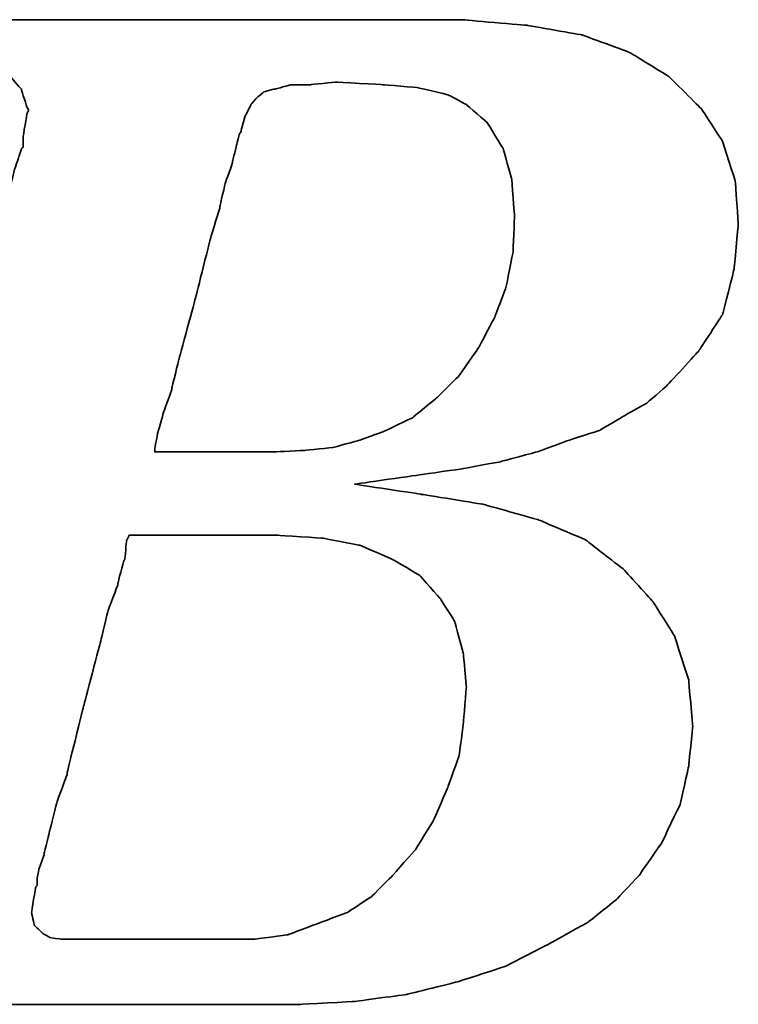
# Model space of a CAD drawing. Extents: x 17 to 125, y 17 to 89.
# Tile 29 of 48: x 100.96 to 101.904, y 58.366 to 59.66. Entities that reach past the tile are written whole.
import ezdxf

# ---------------------------------------------------------------- set-up
doc = ezdxf.new("R2010")
doc.units = 0
doc.header["$MEASUREMENT"] = 0
doc.layers.add('DIM', color=4, linetype='CONTINUOUS')
doc.layers.add('layer 1', color=7, linetype='CONTINUOUS')

# ---------------------------------------------------------------- blocks, each defined once
blk = doc.blocks.new('TBI MOTION logo(完整正式版)')
at = {"layer": 'layer 1', "color": 22, "lineweight": 35}
for points, knots in [([(-64.65375, -6.86375), (-64.65375, -6.86375), (-64.84375, -7.29625), (-64.84375, -7.29625), (-64.84375, -7.29625), (-64.84375, -7.29625), (-64.86875, -7.34375), (-64.86875, -7.34375), (-64.86875, -7.34375), (-64.86875, -7.34375), (-64.86875, -7.36875), (-64.86875, -7.36875), (-64.86875, -7.36875), (-64.86875, -7.36875), (-65.15375, -7.65375), (-65.15375, -7.65375), (-65.15375, -7.65375), (-65.15375, -7.65375), (-65.17875, -7.65375), (-65.17875, -7.65375), (-65.17875, -7.65375), (-65.17875, -7.65375), (-65.20375, -7.67875), (-65.20375, -7.67875), (-65.20375, -7.67875), (-65.20375, -7.67875), (-65.58875, -7.87125), (-65.58875, -7.87125), (-65.58875, -7.87125), (-65.58875, -7.87125), (-65.63375, -7.87125), (-65.63375, -7.87125), (-65.63375, -7.87125), (-65.63375, -7.87125), (-65.65875, -7.89375), (-65.65875, -7.89375), (-65.65875, -7.89375), (-65.65875, -7.89375), (-66.09375, -7.94375), (-66.09375, -7.94375), (-66.09375, -7.94375), (-66.09375, -7.94375), (-66.11375, -7.94375), (-66.11375, -7.94375), (-66.11375, -7.94375), (-66.11375, -7.94375), (-66.16375, -7.94375), (-66.16375, -7.94375), (-66.16375, -7.94375), (-66.16375, -7.94375), (-66.30875, -7.94375), (-66.30875, -7.94375), (-66.30875, -7.94375), (-66.30875, -7.94375), (-66.69375, -7.94375), (-66.69375, -7.94375), (-66.69375, -7.94375), (-66.69375, -7.94375), (-67.07375, -7.94375), (-67.07375, -7.94375), (-67.07375, -7.94375), (-67.07375, -7.94375), (-67.12375, -7.94375), (-67.12375, -7.94375), (-67.12375, -7.94375), (-67.12375, -7.94375), (-67.12375, -7.96625), (-67.12375, -7.96625), (-67.12375, -7.96625), (-67.12375, -7.96625), (-67.14875, -7.99125), (-67.14875, -7.99125), (-67.14875, -7.99125), (-67.14875, -7.99125), (-67.24375, -8.34875), (-67.24375, -8.34875), (-67.24375, -8.34875), (-67.24375, -8.34875), (-67.31375, -8.68625), (-67.31375, -8.68625), (-67.31375, -8.68625), (-67.31375, -8.68625), (-67.26875, -8.68625), (-67.26875, -8.68625), (-67.26875, -8.68625), (-67.26875, -8.68625), (-67.07375, -8.68625), (-67.07375, -8.68625), (-67.07375, -8.68625), (-67.07375, -8.68625), (-66.54875, -8.68625), (-66.54875, -8.68625), (-66.54875, -8.68625), (-66.54875, -8.68625), (-65.82625, -8.68625), (-65.82625, -8.68625), (-65.82625, -8.68625), (-65.82625, -8.68625), (-65.01375, -8.68625), (-65.01375, -8.68625), (-65.01375, -8.68625), (-65.01375, -8.68625), (-64.05375, -8.68625), (-64.05375, -8.68625), (-64.05375, -8.68625), (-64.05375, -8.68625), (-62.08375, -8.68625), (-62.08375, -8.68625), (-62.08375, -8.68625), (-62.08375, -8.68625), (-60.06875, -8.68625), (-60.06875, -8.68625), (-60.06875, -8.68625), (-60.06875, -8.68625), (-59.10875, -8.68625), (-59.10875, -8.68625), (-59.10875, -8.68625), (-59.10875, -8.68625), (-58.29375, -8.68625), (-58.29375, -8.68625), (-58.29375, -8.68625), (-58.29375, -8.68625), (-57.57375, -8.68625), (-57.57375, -8.68625), (-57.57375, -8.68625), (-57.57375, -8.68625), (-57.04875, -8.68625), (-57.04875, -8.68625), (-57.04875, -8.68625), (-57.04875, -8.68625), (-56.85375, -8.68625), (-56.85375, -8.68625), (-56.85375, -8.68625), (-56.85375, -8.68625), (-56.70875, -8.68625), (-56.70875, -8.68625), (-56.70875, -8.68625), (-56.70875, -8.68625), (-56.61375, -8.68625), (-56.61375, -8.68625), (-56.61375, -8.68625), (-56.61375, -8.68625), (-56.56875, -8.68625), (-56.56875, -8.68625), (-56.56875, -8.68625), (-56.56875, -8.68625), (-55.65375, -8.63875), (-55.65375, -8.63875), (-55.65375, -8.63875), (-55.65375, -8.63875), (-54.76875, -8.51875), (-54.76875, -8.51875), (-54.76875, -8.51875), (-54.76875, -8.51875), (-53.90375, -8.30375), (-53.90375, -8.30375), (-53.90375, -8.30375), (-53.90375, -8.30375), (-53.08875, -8.03875), (-53.08875, -8.03875), (-53.08875, -8.03875), (-53.08875, -8.03875), (-52.34375, -7.65375), (-52.34375, -7.65375), (-52.34375, -7.65375), (-52.34375, -7.65375), (-51.69875, -7.29625), (-51.69875, -7.29625), (-51.69875, -7.29625), (-51.69875, -7.29625), (-51.21875, -6.91125), (-51.21875, -6.91125), (-51.21875, -6.91125), (-51.21875, -6.91125), (-50.83375, -6.50375), (-50.83375, -6.50375), (-50.83375, -6.50375), (-50.83375, -6.50375), (-50.44875, -5.94875), (-50.44875, -5.94875), (-50.44875, -5.94875), (-50.44875, -5.94875), (-50.13875, -5.30375), (-50.13875, -5.30375), (-50.13875, -5.30375), (-50.13875, -5.30375), (-49.99375, -4.65375), (-49.99375, -4.65375), (-49.99375, -4.65375), (-49.99375, -4.65375), (-49.92375, -3.98375), (-49.92375, -3.98375), (-49.92375, -3.98375), (-49.92375, -3.98375), (-49.99375, -3.19374), (-49.99375, -3.19374), (-49.99375, -3.19374), (-49.99375, -3.19374), (-50.23374, -2.44874), (-50.23374, -2.44874), (-50.23374, -2.44874), (-50.23374, -2.44874), (-50.59375, -1.87374), (-50.59375, -1.87374), (-50.59375, -1.87374), (-50.59375, -1.87374), (-51.09875, -1.31874), (-51.09875, -1.31874), (-51.09875, -1.31874), (-51.09875, -1.31874), (-51.74375, -0.81875), (-51.74375, -0.81875), (-51.74375, -0.81875), (-51.74375, -0.81875), (-52.53875, -0.48125), (-52.53875, -0.48125), (-52.53875, -0.48125), (-52.53875, -0.48125), (-53.47375, -0.21875), (-53.47375, -0.21875), (-53.47375, -0.21875), (-53.47375, -0.21875), (-54.52875, -0.04874), (-54.52875, -0.04874), (-54.52875, -0.04874), (-54.52875, -0.04874), (-55.65375, 0.12125), (-55.65375, 0.12125), (-55.65375, 0.12125), (-55.65375, 0.12125), (-54.50375, 0.28624), (-54.50375, 0.28624), (-54.50375, 0.28624), (-54.50375, 0.28624), (-53.83375, 0.38124), (-53.83375, 0.38124), (-53.83375, 0.38124), (-53.83375, 0.38124), (-53.18375, 0.50125), (-53.18375, 0.50125), (-53.18375, 0.50125), (-53.18375, 0.50125), (-52.55875, 0.66874), (-52.55875, 0.66874), (-52.55875, 0.66874), (-52.55875, 0.66874), (-52.03375, 0.86124), (-52.03375, 0.86124), (-52.03375, 0.86124), (-52.03375, 0.86124), (-51.50374, 1.03124), (-51.50374, 1.03124), (-51.50374, 1.03124), (-51.50374, 1.03124), (-51.09875, 1.27125), (-51.09875, 1.27125), (-51.09875, 1.27125), (-51.09875, 1.27125), (-50.71375, 1.48624), (-50.71375, 1.48624), (-50.71375, 1.48624), (-50.71375, 1.48624), (-50.37625, 1.77625), (-50.37625, 1.77625), (-50.37625, 1.77625), (-50.37625, 1.77625), (-49.82375, 2.37625), (-49.82375, 2.37625), (-49.82375, 2.37625), (-49.82375, 2.37625), (-49.41875, 2.99625), (-49.41875, 2.99625), (-49.41875, 2.99625), (-49.41875, 2.99625), (-49.22375, 3.76625), (-49.22375, 3.76625), (-49.22375, 3.76625), (-49.22375, 3.76625), (-49.15375, 4.50874), (-49.15375, 4.50874), (-49.15375, 4.50874), (-49.15375, 4.50874), (-49.20375, 5.25125), (-49.20375, 5.25125), (-49.20375, 5.25125), (-49.20375, 5.25125), (-49.41875, 5.92625), (-49.41875, 5.92625), (-49.41875, 5.92625), (-49.41875, 5.92625), (-49.77875, 6.47625), (-49.77875, 6.47625), (-49.77875, 6.47625), (-49.77875, 6.47625), (-50.33125, 7.02624), (-50.33125, 7.02624), (-50.33125, 7.02624), (-50.33125, 7.02624), (-51.00125, 7.43625), (-51.00125, 7.43625), (-51.00125, 7.43625), (-51.00125, 7.43625), (-51.79375, 7.72625), (-51.79375, 7.72625), (-51.79375, 7.72625), (-51.79375, 7.72625), (-52.72875, 7.89124), (-52.72875, 7.89124), (-52.72875, 7.89124), (-52.72875, 7.89124), (-53.83375, 7.98625), (-53.83375, 7.98625), (-53.83375, 7.98625), (-53.83375, 7.98625), (-53.92875, 7.98625), (-53.92875, 7.98625), (-53.92875, 7.98625), (-53.92875, 7.98625), (-54.26375, 7.98625), (-54.26375, 7.98625), (-54.26375, 7.98625), (-54.26375, 7.98625), (-54.74375, 7.98625), (-54.74375, 7.98625), (-54.74375, 7.98625), (-54.74375, 7.98625), (-55.36875, 7.98625), (-55.36875, 7.98625), (-55.36875, 7.98625), (-55.36875, 7.98625), (-56.13375, 7.98625), (-56.13375, 7.98625), (-56.13375, 7.98625), (-56.13375, 7.98625), (-56.94875, 7.98625), (-56.94875, 7.98625), (-56.94875, 7.98625), (-56.94875, 7.98625), (-58.77625, 7.98625), (-58.77625, 7.98625), (-58.77625, 7.98625), (-58.77625, 7.98625), (-60.59875, 7.98625), (-60.59875, 7.98625), (-60.59875, 7.98625), (-60.59875, 7.98625), (-61.41375, 7.98625), (-61.41375, 7.98625), (-61.41375, 7.98625), (-61.41375, 7.98625), (-62.17875, 7.98625), (-62.17875, 7.98625), (-62.17875, 7.98625), (-62.17875, 7.98625), (-62.80375, 7.98625), (-62.80375, 7.98625), (-62.80375, 7.98625), (-62.80375, 7.98625), (-63.30625, 7.98625), (-63.30625, 7.98625), (-63.30625, 7.98625), (-63.30625, 7.98625), (-63.57375, 7.98625), (-63.57375, 7.98625), (-63.57375, 7.98625), (-63.57375, 7.98625), (-63.57375, 7.96375), (-63.57375, 7.96375), (-63.57375, 7.96375), (-63.57375, 7.96375), (-63.59875, 7.94125), (-63.59875, 7.94125), (-63.59875, 7.94125), (-63.59875, 7.94125), (-63.69375, 7.55625), (-63.69375, 7.55625), (-63.69375, 7.55625), (-63.69375, 7.55625), (-63.76375, 7.24624), (-63.76375, 7.24624), (-63.76375, 7.24624), (-63.76375, 7.24624), (-63.23875, 7.24624), (-63.23875, 7.24624), (-63.23875, 7.24624), (-63.23875, 7.24624), (-62.75875, 7.24624), (-62.75875, 7.24624), (-62.75875, 7.24624), (-62.75875, 7.24624), (-62.61125, 7.24624), (-62.61125, 7.24624), (-62.61125, 7.24624), (-62.61125, 7.24624), (-62.56625, 7.24624), (-62.56625, 7.24624), (-62.56625, 7.24624), (-62.56625, 7.24624), (-62.22875, 7.24624), (-62.22875, 7.24624), (-62.22875, 7.24624), (-62.22875, 7.24624), (-62.20375, 7.24624), (-62.20375, 7.24624), (-62.20375, 7.24624), (-62.20375, 7.24624), (-62.17875, 7.21875), (-62.17875, 7.21875), (-62.17875, 7.21875), (-62.17875, 7.21875), (-61.96375, 7.17125), (-61.96375, 7.17125), (-61.96375, 7.17125), (-61.96375, 7.17125), (-61.72375, 7.12624), (-61.72375, 7.12624), (-61.72375, 7.12624), (-61.72375, 7.12624), (-61.70375, 7.12624), (-61.70375, 7.12624), (-61.70375, 7.12624), (-61.70375, 7.12624), (-61.55875, 7.07624), (-61.55875, 7.07624), (-61.55875, 7.07624), (-61.55875, 7.07624), (-61.50875, 7.07624), (-61.50875, 7.07624), (-61.50875, 7.07624), (-61.50875, 7.07624), (-61.48375, 7.02624), (-61.48375, 7.02624), (-61.48375, 7.02624), (-61.48375, 7.02624), (-61.31875, 6.83375), (-61.31875, 6.83375), (-61.31875, 6.83375), (-61.31875, 6.83375), (-61.29375, 6.81125), (-61.29375, 6.81125), (-61.29375, 6.81125), (-61.29375, 6.81125), (-61.29375, 6.78625), (-61.29375, 6.78625), (-61.29375, 6.78625), (-61.29375, 6.78625), (-61.19875, 6.50124), (-61.19875, 6.50124), (-61.19875, 6.50124), (-61.19875, 6.50124), (-61.17375, 6.45124), (-61.17375, 6.45124), (-61.17375, 6.45124), (-61.17375, 6.45124), (-61.19875, 6.40625), (-61.19875, 6.40625), (-61.19875, 6.40625), (-61.19875, 6.40625), (-61.26875, 5.99624), (-61.26875, 5.99624), (-61.26875, 5.99624), (-61.26875, 5.99624), (-61.26875, 5.85125), (-61.26875, 5.85125), (-61.26875, 5.85125), (-61.26875, 5.85125), (-61.26875, 5.82625), (-61.26875, 5.82625), (-61.26875, 5.82625), (-61.26875, 5.82625), (-61.29375, 5.80625), (-61.29375, 5.80625), (-61.29375, 5.80625), (-61.29375, 5.80625), (-61.34125, 5.66125), (-61.34125, 5.66125), (-61.34125, 5.66125), (-61.34125, 5.66125), (-61.41375, 5.44625), (-61.41375, 5.44625), (-61.41375, 5.44625), (-61.41375, 5.44625), (-61.48375, 5.15625), (-61.48375, 5.15625), (-61.48375, 5.15625), (-61.48375, 5.15625), (-61.58375, 4.82124), (-61.58375, 4.82124), (-61.58375, 4.82124), (-61.58375, 4.82124), (-61.79875, 4.00375), (-61.79875, 4.00375), (-61.79875, 4.00375), (-61.79875, 4.00375), (-62.05875, 2.99625), (-62.05875, 2.99625), (-62.05875, 2.99625), (-62.05875, 2.99625), (-62.34875, 1.91625), (-62.34875, 1.91625), (-62.34875, 1.91625), (-62.34875, 1.91625), (-62.97375, -0.41124), (-62.97375, -0.41124), (-62.97375, -0.41124), (-62.97375, -0.41124), (-63.59875, -2.75875), (-63.59875, -2.75875), (-63.59875, -2.75875), (-63.59875, -2.75875), (-63.88375, -3.86374), (-63.88375, -3.86374), (-63.88375, -3.86374), (-63.88375, -3.86374), (-64.14875, -4.82374), (-64.14875, -4.82374), (-64.14875, -4.82374), (-64.14875, -4.82374), (-64.36375, -5.64125), (-64.36375, -5.64125), (-64.36375, -5.64125), (-64.36375, -5.64125), (-64.43625, -5.97625), (-64.43625, -5.97625), (-64.43625, -5.97625), (-64.43625, -5.97625), (-64.50875, -6.28625), (-64.50875, -6.28625), (-64.50875, -6.28625), (-64.50875, -6.28625), (-64.50875, -6.30875), (-64.50875, -6.30875), (-64.50875, -6.30875), (-64.50875, -6.30875), (-64.57875, -6.50375), (-64.57875, -6.50375), (-64.57875, -6.50375), (-64.57875, -6.50375), (-64.62875, -6.69625), (-64.62875, -6.69625), (-64.62875, -6.69625), (-64.62875, -6.69625), (-64.62875, -6.76875), (-64.62875, -6.76875), (-64.62875, -6.76875), (-64.62875, -6.76875), (-64.62875, -6.81375), (-64.62875, -6.81375), (-64.62875, -6.81375), (-64.62875, -6.81375), (-64.62875, -6.83875), (-64.62875, -6.83875), (-64.62875, -6.83875), (-64.62875, -6.83875), (-64.65375, -6.86375), (-64.65375, -6.86375)], [0, 0, 0, 0, 0.00719424, 0.00719424, 0.00719424, 0.00719425, 0.01438849, 0.01438849, 0.01438849, 0.0143885, 0.02158273, 0.02158273, 0.02158273, 0.02158274, 0.02877698, 0.02877698, 0.02877698, 0.02877699, 0.03597122, 0.03597122, 0.03597122, 0.03597123, 0.04316547, 0.04316547, 0.04316547, 0.04316548, 0.05035971, 0.05035971, 0.05035971, 0.05035972, 0.05755396, 0.05755396, 0.05755396, 0.05755397, 0.0647482, 0.0647482, 0.0647482, 0.06474821, 0.07194245, 0.07194245, 0.07194245, 0.07194246, 0.07913669, 0.07913669, 0.07913669, 0.0791367, 0.08633094, 0.08633094, 0.08633094, 0.08633095, 0.09352518, 0.09352518, 0.09352518, 0.09352519, 0.10071942, 0.10071942, 0.10071942, 0.10071943, 0.10791367, 0.10791367, 0.10791367, 0.10791368, 0.11510791, 0.11510791, 0.11510791, 0.11510792, 0.12230216, 0.12230216, 0.12230216, 0.12230217, 0.1294964, 0.1294964, 0.1294964, 0.12949641, 0.13669065, 0.13669065, 0.13669065, 0.13669066, 0.14388489, 0.14388489, 0.14388489, 0.1438849, 0.15107914, 0.15107914, 0.15107914, 0.15107915, 0.15827338, 0.15827338, 0.15827338, 0.15827339, 0.16546763, 0.16546763, 0.16546763, 0.16546764, 0.17266187, 0.17266187, 0.17266187, 0.17266188, 0.17985612, 0.17985612, 0.17985612, 0.17985613, 0.18705036, 0.18705036, 0.18705036, 0.18705037, 0.1942446, 0.1942446, 0.1942446, 0.19424461, 0.20143885, 0.20143885, 0.20143885, 0.20143886, 0.20863309, 0.20863309, 0.20863309, 0.2086331, 0.21582734, 0.21582734, 0.21582734, 0.21582735, 0.22302158, 0.22302158, 0.22302158, 0.22302159, 0.23021583, 0.23021583, 0.23021583, 0.23021584, 0.23741007, 0.23741007, 0.23741007, 0.23741008, 0.24460432, 0.24460432, 0.24460432, 0.24460433, 0.25179856, 0.25179856, 0.25179856, 0.25179857, 0.25899281, 0.25899281, 0.25899281, 0.25899282, 0.26618705, 0.26618705, 0.26618705, 0.26618706, 0.27338129, 0.27338129, 0.27338129, 0.2733813, 0.28057554, 0.28057554, 0.28057554, 0.28057555, 0.28776978, 0.28776978, 0.28776978, 0.28776979, 0.29496403, 0.29496403, 0.29496403, 0.29496404, 0.30215827, 0.30215827, 0.30215827, 0.30215828, 0.30935252, 0.30935252, 0.30935252, 0.30935253, 0.31654676, 0.31654676, 0.31654676, 0.31654677, 0.32374101, 0.32374101, 0.32374101, 0.32374102, 0.33093525, 0.33093525, 0.33093525, 0.33093526, 0.3381295, 0.3381295, 0.3381295, 0.33812951, 0.34532374, 0.34532374, 0.34532374, 0.34532375, 0.35251799, 0.35251799, 0.35251799, 0.352518, 0.35971223, 0.35971223, 0.35971223, 0.35971224, 0.36690647, 0.36690647, 0.36690647, 0.36690648, 0.37410072, 0.37410072, 0.37410072, 0.37410073, 0.38129496, 0.38129496, 0.38129496, 0.38129497, 0.38848921, 0.38848921, 0.38848921, 0.38848922, 0.39568345, 0.39568345, 0.39568345, 0.39568346, 0.4028777, 0.4028777, 0.4028777, 0.40287771, 0.41007194, 0.41007194, 0.41007194, 0.41007195, 0.41726619, 0.41726619, 0.41726619, 0.4172662, 0.42446043, 0.42446043, 0.42446043, 0.42446044, 0.43165468, 0.43165468, 0.43165468, 0.43165469, 0.43884892, 0.43884892, 0.43884892, 0.43884893, 0.44604317, 0.44604317, 0.44604317, 0.44604318, 0.45323741, 0.45323741, 0.45323741, 0.45323742, 0.46043165, 0.46043165, 0.46043165, 0.46043166, 0.4676259, 0.4676259, 0.4676259, 0.46762591, 0.47482014, 0.47482014, 0.47482014, 0.47482015, 0.48201439, 0.48201439, 0.48201439, 0.4820144, 0.48920863, 0.48920863, 0.48920863, 0.48920864, 0.49640288, 0.49640288, 0.49640288, 0.49640289, 0.50359712, 0.50359712, 0.50359712, 0.50359713, 0.51079137, 0.51079137, 0.51079137, 0.51079138, 0.51798561, 0.51798561, 0.51798561, 0.51798562, 0.52517986, 0.52517986, 0.52517986, 0.52517987, 0.5323741, 0.5323741, 0.5323741, 0.53237411, 0.53956835, 0.53956835, 0.53956835, 0.53956836, 0.54676259, 0.54676259, 0.54676259, 0.5467626, 0.55395683, 0.55395683, 0.55395683, 0.55395684, 0.56115108, 0.56115108, 0.56115108, 0.56115109, 0.56834532, 0.56834532, 0.56834532, 0.56834533, 0.57553957, 0.57553957, 0.57553957, 0.57553958, 0.58273381, 0.58273381, 0.58273381, 0.58273382, 0.58992806, 0.58992806, 0.58992806, 0.58992807, 0.5971223, 0.5971223, 0.5971223, 0.59712231, 0.60431655, 0.60431655, 0.60431655, 0.60431656, 0.61151079, 0.61151079, 0.61151079, 0.6115108, 0.61870504, 0.61870504, 0.61870504, 0.61870505, 0.62589928, 0.62589928, 0.62589928, 0.62589929, 0.63309353, 0.63309353, 0.63309353, 0.63309354, 0.64028777, 0.64028777, 0.64028777, 0.64028778, 0.64748201, 0.64748201, 0.64748201, 0.64748202, 0.65467626, 0.65467626, 0.65467626, 0.65467627, 0.6618705, 0.6618705, 0.6618705, 0.66187051, 0.66906475, 0.66906475, 0.66906475, 0.66906476, 0.67625899, 0.67625899, 0.67625899, 0.676259, 0.68345324, 0.68345324, 0.68345324, 0.68345325, 0.69064748, 0.69064748, 0.69064748, 0.69064749, 0.69784173, 0.69784173, 0.69784173, 0.69784174, 0.70503597, 0.70503597, 0.70503597, 0.70503598, 0.71223022, 0.71223022, 0.71223022, 0.71223023, 0.71942446, 0.71942446, 0.71942446, 0.71942447, 0.72661871, 0.72661871, 0.72661871, 0.72661872, 0.73381295, 0.73381295, 0.73381295, 0.73381296, 0.74100719, 0.74100719, 0.74100719, 0.7410072, 0.74820144, 0.74820144, 0.74820144, 0.74820145, 0.75539568, 0.75539568, 0.75539568, 0.75539569, 0.76258993, 0.76258993, 0.76258993, 0.76258994, 0.76978417, 0.76978417, 0.76978417, 0.76978418, 0.77697842, 0.77697842, 0.77697842, 0.77697843, 0.78417266, 0.78417266, 0.78417266, 0.78417267, 0.79136691, 0.79136691, 0.79136691, 0.79136692, 0.79856115, 0.79856115, 0.79856115, 0.79856116, 0.8057554, 0.8057554, 0.8057554, 0.80575541, 0.81294964, 0.81294964, 0.81294964, 0.81294965, 0.82014388, 0.82014388, 0.82014388, 0.82014389, 0.82733813, 0.82733813, 0.82733813, 0.82733814, 0.83453237, 0.83453237, 0.83453237, 0.83453238, 0.84172662, 0.84172662, 0.84172662, 0.84172663, 0.84892086, 0.84892086, 0.84892086, 0.84892087, 0.85611511, 0.85611511, 0.85611511, 0.85611512, 0.86330935, 0.86330935, 0.86330935, 0.86330936, 0.8705036, 0.8705036, 0.8705036, 0.87050361, 0.87769784, 0.87769784, 0.87769784, 0.87769785, 0.88489209, 0.88489209, 0.88489209, 0.8848921, 0.89208633, 0.89208633, 0.89208633, 0.89208634, 0.89928058, 0.89928058, 0.89928058, 0.89928059, 0.90647482, 0.90647482, 0.90647482, 0.90647483, 0.91366906, 0.91366906, 0.91366906, 0.91366907, 0.92086331, 0.92086331, 0.92086331, 0.92086332, 0.92805755, 0.92805755, 0.92805755, 0.92805756, 0.9352518, 0.9352518, 0.9352518, 0.93525181, 0.94244604, 0.94244604, 0.94244604, 0.94244605, 0.94964029, 0.94964029, 0.94964029, 0.9496403, 0.95683453, 0.95683453, 0.95683453, 0.95683454, 0.96402878, 0.96402878, 0.96402878, 0.96402879, 0.97122302, 0.97122302, 0.97122302, 0.97122303, 0.97841727, 0.97841727, 0.97841727, 0.97841728, 0.98561151, 0.98561151, 0.98561151, 0.98561152, 0.99280576, 0.99280576, 0.99280576, 0.99280577, 1, 1, 1, 1]), ([(-57.50375, 6.35625), (-57.50375, 6.35625), (-57.57375, 6.11625), (-57.57375, 6.11625), (-57.57375, 6.11625), (-57.57375, 6.11625), (-57.57375, 6.09125), (-57.57375, 6.09125), (-57.57375, 6.09125), (-57.57375, 6.09125), (-57.59875, 6.06625), (-57.59875, 6.06625), (-57.59875, 6.06625), (-57.59875, 6.06625), (-57.64875, 5.87625), (-57.64875, 5.87625), (-57.64875, 5.87625), (-57.64875, 5.87625), (-57.71875, 5.58875), (-57.71875, 5.58875), (-57.71875, 5.58875), (-57.71875, 5.58875), (-57.71875, 5.56625), (-57.71875, 5.56625), (-57.71875, 5.56625), (-57.71875, 5.56625), (-57.83875, 5.23125), (-57.83875, 5.23125), (-57.83875, 5.23125), (-57.83875, 5.23125), (-57.93625, 4.82124), (-57.93625, 4.82124), (-57.93625, 4.82124), (-57.93625, 4.82124), (-57.93625, 4.79624), (-57.93625, 4.79624), (-57.93625, 4.79624), (-57.93625, 4.79624), (-58.07875, 4.34125), (-58.07875, 4.34125), (-58.07875, 4.34125), (-58.07875, 4.34125), (-58.34375, 3.28625), (-58.34375, 3.28625), (-58.34375, 3.28625), (-58.34375, 3.28625), (-58.62875, 2.23124), (-58.62875, 2.23124), (-58.62875, 2.23124), (-58.62875, 2.23124), (-58.74875, 1.75125), (-58.74875, 1.75125), (-58.74875, 1.75125), (-58.74875, 1.75125), (-58.74875, 1.72625), (-58.74875, 1.72625), (-58.74875, 1.72625), (-58.74875, 1.72625), (-58.89375, 1.31625), (-58.89375, 1.31625), (-58.89375, 1.31625), (-58.89375, 1.31625), (-58.98875, 0.98124), (-58.98875, 0.98124), (-58.98875, 0.98124), (-58.98875, 0.98124), (-59.03875, 0.71625), (-59.03875, 0.71625), (-59.03875, 0.71625), (-59.03875, 0.71625), (-59.03875, 0.66874), (-59.03875, 0.66874), (-59.03875, 0.66874), (-59.03875, 0.66874), (-58.91875, 0.66874), (-58.91875, 0.66874), (-58.91875, 0.66874), (-58.91875, 0.66874), (-58.53375, 0.66874), (-58.53375, 0.66874), (-58.53375, 0.66874), (-58.53375, 0.66874), (-58.10375, 0.66874), (-58.10375, 0.66874), (-58.10375, 0.66874), (-58.10375, 0.66874), (-57.66875, 0.66874), (-57.66875, 0.66874), (-57.66875, 0.66874), (-57.66875, 0.66874), (-57.33375, 0.66874), (-57.33375, 0.66874), (-57.33375, 0.66874), (-57.33375, 0.66874), (-57.09375, 0.66874), (-57.09375, 0.66874), (-57.09375, 0.66874), (-57.09375, 0.66874), (-56.99875, 0.66874), (-56.99875, 0.66874), (-56.99875, 0.66874), (-56.99875, 0.66874), (-56.49375, 0.69374), (-56.49375, 0.69374), (-56.49375, 0.69374), (-56.49375, 0.69374), (-56.01375, 0.74374), (-56.01375, 0.74374), (-56.01375, 0.74374), (-56.01375, 0.74374), (-55.58375, 0.86124), (-55.58375, 0.86124), (-55.58375, 0.86124), (-55.58375, 0.86124), (-55.17375, 1.00624), (-55.17375, 1.00624), (-55.17375, 1.00624), (-55.17375, 1.00624), (-54.67375, 1.24625), (-54.67375, 1.24625), (-54.67375, 1.24625), (-54.67375, 1.24625), (-54.26375, 1.58124), (-54.26375, 1.58124), (-54.26375, 1.58124), (-54.26375, 1.58124), (-53.87875, 1.96374), (-53.87875, 1.96374), (-53.87875, 1.96374), (-53.87875, 1.96374), (-53.54375, 2.44625), (-53.54375, 2.44625), (-53.54375, 2.44625), (-53.54375, 2.44625), (-53.27875, 2.95125), (-53.27875, 2.95125), (-53.27875, 2.95125), (-53.27875, 2.95125), (-53.08875, 3.45124), (-53.08875, 3.45124), (-53.08875, 3.45124), (-53.08875, 3.45124), (-52.96875, 4.05124), (-52.96875, 4.05124), (-52.96875, 4.05124), (-52.96875, 4.05124), (-52.94375, 4.65125), (-52.94375, 4.65125), (-52.94375, 4.65125), (-52.94375, 4.65125), (-52.99375, 5.30125), (-52.99375, 5.30125), (-52.99375, 5.30125), (-52.99375, 5.30125), (-53.13875, 5.80625), (-53.13875, 5.80625), (-53.13875, 5.80625), (-53.13875, 5.80625), (-53.39875, 6.23625), (-53.39875, 6.23625), (-53.39875, 6.23625), (-53.39875, 6.23625), (-53.75875, 6.54875), (-53.75875, 6.54875), (-53.75875, 6.54875), (-53.75875, 6.54875), (-54.07375, 6.71625), (-54.07375, 6.71625), (-54.07375, 6.71625), (-54.07375, 6.71625), (-54.57375, 6.83375), (-54.57375, 6.83375), (-54.57375, 6.83375), (-54.57375, 6.83375), (-55.17375, 6.88625), (-55.17375, 6.88625), (-55.17375, 6.88625), (-55.17375, 6.88625), (-55.96875, 6.93125), (-55.96875, 6.93125), (-55.96875, 6.93125), (-55.96875, 6.93125), (-56.39875, 6.88625), (-56.39875, 6.88625), (-56.39875, 6.88625), (-56.39875, 6.88625), (-56.42125, 6.88625), (-56.42125, 6.88625), (-56.42125, 6.88625), (-56.42125, 6.88625), (-56.73375, 6.88625), (-56.73375, 6.88625), (-56.73375, 6.88625), (-56.73375, 6.88625), (-56.99875, 6.81125), (-56.99875, 6.81125), (-56.99875, 6.81125), (-56.99875, 6.81125), (-57.02375, 6.81125), (-57.02375, 6.81125), (-57.02375, 6.81125), (-57.02375, 6.81125), (-57.18875, 6.76625), (-57.18875, 6.76625), (-57.18875, 6.76625), (-57.18875, 6.76625), (-57.30875, 6.66625), (-57.30875, 6.66625), (-57.30875, 6.66625), (-57.30875, 6.66625), (-57.40875, 6.54875), (-57.40875, 6.54875), (-57.40875, 6.54875), (-57.40875, 6.54875), (-57.50375, 6.35625), (-57.50375, 6.35625)], [0, 0, 0, 0, 0.01851852, 0.01851852, 0.01851852, 0.01851853, 0.03703704, 0.03703704, 0.03703704, 0.03703705, 0.05555556, 0.05555556, 0.05555556, 0.05555557, 0.07407407, 0.07407407, 0.07407407, 0.07407408, 0.09259259, 0.09259259, 0.09259259, 0.0925926, 0.11111111, 0.11111111, 0.11111111, 0.11111112, 0.12962963, 0.12962963, 0.12962963, 0.12962964, 0.14814815, 0.14814815, 0.14814815, 0.14814816, 0.16666667, 0.16666667, 0.16666667, 0.16666668, 0.18518519, 0.18518519, 0.18518519, 0.1851852, 0.2037037, 0.2037037, 0.2037037, 0.20370371, 0.22222222, 0.22222222, 0.22222222, 0.22222223, 0.24074074, 0.24074074, 0.24074074, 0.24074075, 0.25925926, 0.25925926, 0.25925926, 0.25925927, 0.27777778, 0.27777778, 0.27777778, 0.27777779, 0.2962963, 0.2962963, 0.2962963, 0.29629631, 0.31481481, 0.31481481, 0.31481481, 0.31481482, 0.33333333, 0.33333333, 0.33333333, 0.33333334, 0.35185185, 0.35185185, 0.35185185, 0.35185186, 0.37037037, 0.37037037, 0.37037037, 0.37037038, 0.38888889, 0.38888889, 0.38888889, 0.3888889, 0.40740741, 0.40740741, 0.40740741, 0.40740742, 0.42592593, 0.42592593, 0.42592593, 0.42592594, 0.44444444, 0.44444444, 0.44444444, 0.44444445, 0.46296296, 0.46296296, 0.46296296, 0.46296297, 0.48148148, 0.48148148, 0.48148148, 0.48148149, 0.5, 0.5, 0.5, 0.50000001, 0.51851852, 0.51851852, 0.51851852, 0.51851853, 0.53703704, 0.53703704, 0.53703704, 0.53703705, 0.55555556, 0.55555556, 0.55555556, 0.55555557, 0.57407407, 0.57407407, 0.57407407, 0.57407408, 0.59259259, 0.59259259, 0.59259259, 0.5925926, 0.61111111, 0.61111111, 0.61111111, 0.61111112, 0.62962963, 0.62962963, 0.62962963, 0.62962964, 0.64814815, 0.64814815, 0.64814815, 0.64814816, 0.66666667, 0.66666667, 0.66666667, 0.66666668, 0.68518519, 0.68518519, 0.68518519, 0.6851852, 0.7037037, 0.7037037, 0.7037037, 0.70370371, 0.72222222, 0.72222222, 0.72222222, 0.72222223, 0.74074074, 0.74074074, 0.74074074, 0.74074075, 0.75925926, 0.75925926, 0.75925926, 0.75925927, 0.77777778, 0.77777778, 0.77777778, 0.77777779, 0.7962963, 0.7962963, 0.7962963, 0.79629631, 0.81481481, 0.81481481, 0.81481481, 0.81481482, 0.83333333, 0.83333333, 0.83333333, 0.83333334, 0.85185185, 0.85185185, 0.85185185, 0.85185186, 0.87037037, 0.87037037, 0.87037037, 0.87037038, 0.88888889, 0.88888889, 0.88888889, 0.8888889, 0.90740741, 0.90740741, 0.90740741, 0.90740742, 0.92592593, 0.92592593, 0.92592593, 0.92592594, 0.94444444, 0.94444444, 0.94444444, 0.94444445, 0.96296296, 0.96296296, 0.96296296, 0.96296297, 0.98148148, 0.98148148, 0.98148148, 0.98148149, 1, 1, 1, 1]), ([(-61.03125, -6.57375), (-61.03125, -6.57375), (-61.03125, -6.67125), (-61.03125, -6.67125), (-61.03125, -6.67125), (-61.03125, -6.67125), (-61.05375, -6.69625), (-61.05375, -6.69625), (-61.05375, -6.69625), (-61.05375, -6.69625), (-61.12375, -7.12875), (-61.12375, -7.12875), (-61.12375, -7.12875), (-61.12375, -7.12875), (-61.07875, -7.34375), (-61.07875, -7.34375), (-61.07875, -7.34375), (-61.07875, -7.34375), (-60.93375, -7.48875), (-60.93375, -7.48875), (-60.93375, -7.48875), (-60.93375, -7.48875), (-60.81375, -7.55625), (-60.81375, -7.55625), (-60.81375, -7.55625), (-60.81375, -7.55625), (-60.62375, -7.58375), (-60.62375, -7.58375), (-60.62375, -7.58375), (-60.62375, -7.58375), (-60.30875, -7.58375), (-60.30875, -7.58375), (-60.30875, -7.58375), (-60.30875, -7.58375), (-59.97375, -7.58375), (-59.97375, -7.58375), (-59.97375, -7.58375), (-59.97375, -7.58375), (-59.87875, -7.58375), (-59.87875, -7.58375), (-59.87875, -7.58375), (-59.87875, -7.58375), (-59.63625, -7.58375), (-59.63625, -7.58375), (-59.63625, -7.58375), (-59.63625, -7.58375), (-58.96875, -7.58375), (-58.96875, -7.58375), (-58.96875, -7.58375), (-58.96875, -7.58375), (-58.29375, -7.58375), (-58.29375, -7.58375), (-58.29375, -7.58375), (-58.29375, -7.58375), (-58.05375, -7.58375), (-58.05375, -7.58375), (-58.05375, -7.58375), (-58.05375, -7.58375), (-57.98375, -7.58375), (-57.98375, -7.58375), (-57.98375, -7.58375), (-57.98375, -7.58375), (-57.35875, -7.58375), (-57.35875, -7.58375), (-57.35875, -7.58375), (-57.35875, -7.58375), (-56.78375, -7.50875), (-56.78375, -7.50875), (-56.78375, -7.50875), (-56.78375, -7.50875), (-56.27875, -7.31875), (-56.27875, -7.31875), (-56.27875, -7.31875), (-56.27875, -7.31875), (-55.77375, -7.12875), (-55.77375, -7.12875), (-55.77375, -7.12875), (-55.77375, -7.12875), (-55.36875, -6.86375), (-55.36875, -6.86375), (-55.36875, -6.86375), (-55.36875, -6.86375), (-55.00875, -6.50375), (-55.00875, -6.50375), (-55.00875, -6.50375), (-55.00875, -6.50375), (-54.62375, -6.06875), (-54.62375, -6.06875), (-54.62375, -6.06875), (-54.62375, -6.06875), (-54.31375, -5.56875), (-54.31375, -5.56875), (-54.31375, -5.56875), (-54.31375, -5.56875), (-54.07375, -5.01625), (-54.07375, -5.01625), (-54.07375, -5.01625), (-54.07375, -5.01625), (-53.87875, -4.46374), (-53.87875, -4.46374), (-53.87875, -4.46374), (-53.87875, -4.46374), (-53.80875, -3.91375), (-53.80875, -3.91375), (-53.80875, -3.91375), (-53.80875, -3.91375), (-53.75875, -3.31375), (-53.75875, -3.31375), (-53.75875, -3.31375), (-53.75875, -3.31375), (-53.80875, -2.75875), (-53.80875, -2.75875), (-53.80875, -2.75875), (-53.80875, -2.75875), (-53.95375, -2.20875), (-53.95375, -2.20875), (-53.95375, -2.20875), (-53.95375, -2.20875), (-54.19375, -1.82625), (-54.19375, -1.82625), (-54.19375, -1.82625), (-54.19375, -1.82625), (-54.55375, -1.41875), (-54.55375, -1.41875), (-54.55375, -1.41875), (-54.55375, -1.41875), (-55.00875, -1.15125), (-55.00875, -1.15125), (-55.00875, -1.15125), (-55.00875, -1.15125), (-55.56125, -0.91375), (-55.56125, -0.91375), (-55.56125, -0.91375), (-55.56125, -0.91375), (-56.18125, -0.79375), (-56.18125, -0.79375), (-56.18125, -0.79375), (-56.18125, -0.79375), (-56.94875, -0.74374), (-56.94875, -0.74374), (-56.94875, -0.74374), (-56.94875, -0.74374), (-56.99875, -0.74374), (-56.99875, -0.74374), (-56.99875, -0.74374), (-56.99875, -0.74374), (-57.09375, -0.74374), (-57.09375, -0.74374), (-57.09375, -0.74374), (-57.09375, -0.74374), (-57.38375, -0.74374), (-57.38375, -0.74374), (-57.38375, -0.74374), (-57.38375, -0.74374), (-57.76875, -0.74374), (-57.76875, -0.74374), (-57.76875, -0.74374), (-57.76875, -0.74374), (-58.24625, -0.74374), (-58.24625, -0.74374), (-58.24625, -0.74374), (-58.24625, -0.74374), (-58.72875, -0.74374), (-58.72875, -0.74374), (-58.72875, -0.74374), (-58.72875, -0.74374), (-59.20875, -0.74374), (-59.20875, -0.74374), (-59.20875, -0.74374), (-59.20875, -0.74374), (-59.46875, -0.74374), (-59.46875, -0.74374), (-59.46875, -0.74374), (-59.46875, -0.74374), (-59.51625, -0.83875), (-59.51625, -0.83875), (-59.51625, -0.83875), (-59.51625, -0.83875), (-59.54375, -1.15125), (-59.54375, -1.15125), (-59.54375, -1.15125), (-59.54375, -1.15125), (-59.56375, -1.17874), (-59.56375, -1.17874), (-59.56375, -1.17874), (-59.56375, -1.17874), (-59.66375, -1.55875), (-59.66375, -1.55875), (-59.66375, -1.55875), (-59.66375, -1.55875), (-59.66375, -1.58375), (-59.66375, -1.58375), (-59.66375, -1.58375), (-59.66375, -1.58375), (-59.82875, -2.01874), (-59.82875, -2.01874), (-59.82875, -2.01874), (-59.82875, -2.01874), (-59.94875, -2.52125), (-59.94875, -2.52125), (-59.94875, -2.52125), (-59.94875, -2.52125), (-60.23875, -3.62375), (-60.23875, -3.62375), (-60.23875, -3.62375), (-60.23875, -3.62375), (-60.52375, -4.77624), (-60.52375, -4.77624), (-60.52375, -4.77624), (-60.52375, -4.77624), (-60.52375, -4.79874), (-60.52375, -4.79874), (-60.52375, -4.79874), (-60.52375, -4.79874), (-60.69125, -5.25375), (-60.69125, -5.25375), (-60.69125, -5.25375), (-60.69125, -5.25375), (-60.81375, -5.73625), (-60.81375, -5.73625), (-60.81375, -5.73625), (-60.81375, -5.73625), (-60.90875, -6.11875), (-60.90875, -6.11875), (-60.90875, -6.11875), (-60.90875, -6.11875), (-60.90875, -6.14375), (-60.90875, -6.14375), (-60.90875, -6.14375), (-60.90875, -6.14375), (-61.00375, -6.40875), (-61.00375, -6.40875), (-61.00375, -6.40875), (-61.00375, -6.40875), (-61.03125, -6.57375), (-61.03125, -6.57375)], [0, 0, 0, 0, 0.01694915, 0.01694915, 0.01694915, 0.01694916, 0.03389831, 0.03389831, 0.03389831, 0.03389832, 0.05084746, 0.05084746, 0.05084746, 0.05084747, 0.06779661, 0.06779661, 0.06779661, 0.06779662, 0.08474576, 0.08474576, 0.08474576, 0.08474577, 0.10169492, 0.10169492, 0.10169492, 0.10169493, 0.11864407, 0.11864407, 0.11864407, 0.11864408, 0.13559322, 0.13559322, 0.13559322, 0.13559323, 0.15254237, 0.15254237, 0.15254237, 0.15254238, 0.16949153, 0.16949153, 0.16949153, 0.16949154, 0.18644068, 0.18644068, 0.18644068, 0.18644069, 0.20338983, 0.20338983, 0.20338983, 0.20338984, 0.22033898, 0.22033898, 0.22033898, 0.22033899, 0.23728814, 0.23728814, 0.23728814, 0.23728815, 0.25423729, 0.25423729, 0.25423729, 0.2542373, 0.27118644, 0.27118644, 0.27118644, 0.27118645, 0.28813559, 0.28813559, 0.28813559, 0.2881356, 0.30508475, 0.30508475, 0.30508475, 0.30508476, 0.3220339, 0.3220339, 0.3220339, 0.32203391, 0.33898305, 0.33898305, 0.33898305, 0.33898306, 0.3559322, 0.3559322, 0.3559322, 0.35593221, 0.37288136, 0.37288136, 0.37288136, 0.37288137, 0.38983051, 0.38983051, 0.38983051, 0.38983052, 0.40677966, 0.40677966, 0.40677966, 0.40677967, 0.42372881, 0.42372881, 0.42372881, 0.42372882, 0.44067797, 0.44067797, 0.44067797, 0.44067798, 0.45762712, 0.45762712, 0.45762712, 0.45762713, 0.47457627, 0.47457627, 0.47457627, 0.47457628, 0.49152542, 0.49152542, 0.49152542, 0.49152543, 0.50847458, 0.50847458, 0.50847458, 0.50847459, 0.52542373, 0.52542373, 0.52542373, 0.52542374, 0.54237288, 0.54237288, 0.54237288, 0.54237289, 0.55932203, 0.55932203, 0.55932203, 0.55932204, 0.57627119, 0.57627119, 0.57627119, 0.5762712, 0.59322034, 0.59322034, 0.59322034, 0.59322035, 0.61016949, 0.61016949, 0.61016949, 0.6101695, 0.62711864, 0.62711864, 0.62711864, 0.62711865, 0.6440678, 0.6440678, 0.6440678, 0.64406781, 0.66101695, 0.66101695, 0.66101695, 0.66101696, 0.6779661, 0.6779661, 0.6779661, 0.67796611, 0.69491525, 0.69491525, 0.69491525, 0.69491526, 0.71186441, 0.71186441, 0.71186441, 0.71186442, 0.72881356, 0.72881356, 0.72881356, 0.72881357, 0.74576271, 0.74576271, 0.74576271, 0.74576272, 0.76271186, 0.76271186, 0.76271186, 0.76271187, 0.77966102, 0.77966102, 0.77966102, 0.77966103, 0.79661017, 0.79661017, 0.79661017, 0.79661018, 0.81355932, 0.81355932, 0.81355932, 0.81355933, 0.83050847, 0.83050847, 0.83050847, 0.83050848, 0.84745763, 0.84745763, 0.84745763, 0.84745764, 0.86440678, 0.86440678, 0.86440678, 0.86440679, 0.88135593, 0.88135593, 0.88135593, 0.88135594, 0.89830508, 0.89830508, 0.89830508, 0.89830509, 0.91525424, 0.91525424, 0.91525424, 0.91525425, 0.93220339, 0.93220339, 0.93220339, 0.9322034, 0.94915254, 0.94915254, 0.94915254, 0.94915255, 0.96610169, 0.96610169, 0.96610169, 0.9661017, 0.98305085, 0.98305085, 0.98305085, 0.98305086, 1, 1, 1, 1])]:
    blk.add_open_spline(points, degree=3, knots=knots, dxfattribs=at)

msp = doc.modelspace()

# ---------------------------------------------------------------- block references
at = {"layer": 'DIM', "xscale": 0.07758052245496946, "yscale": 0.07758052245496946, "zscale": 0.07758052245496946}
msp.add_blockref('TBI MOTION logo(完整正式版)', (105.7175, 59.04), dxfattribs=at)

doc.saveas('drawing.dxf')
